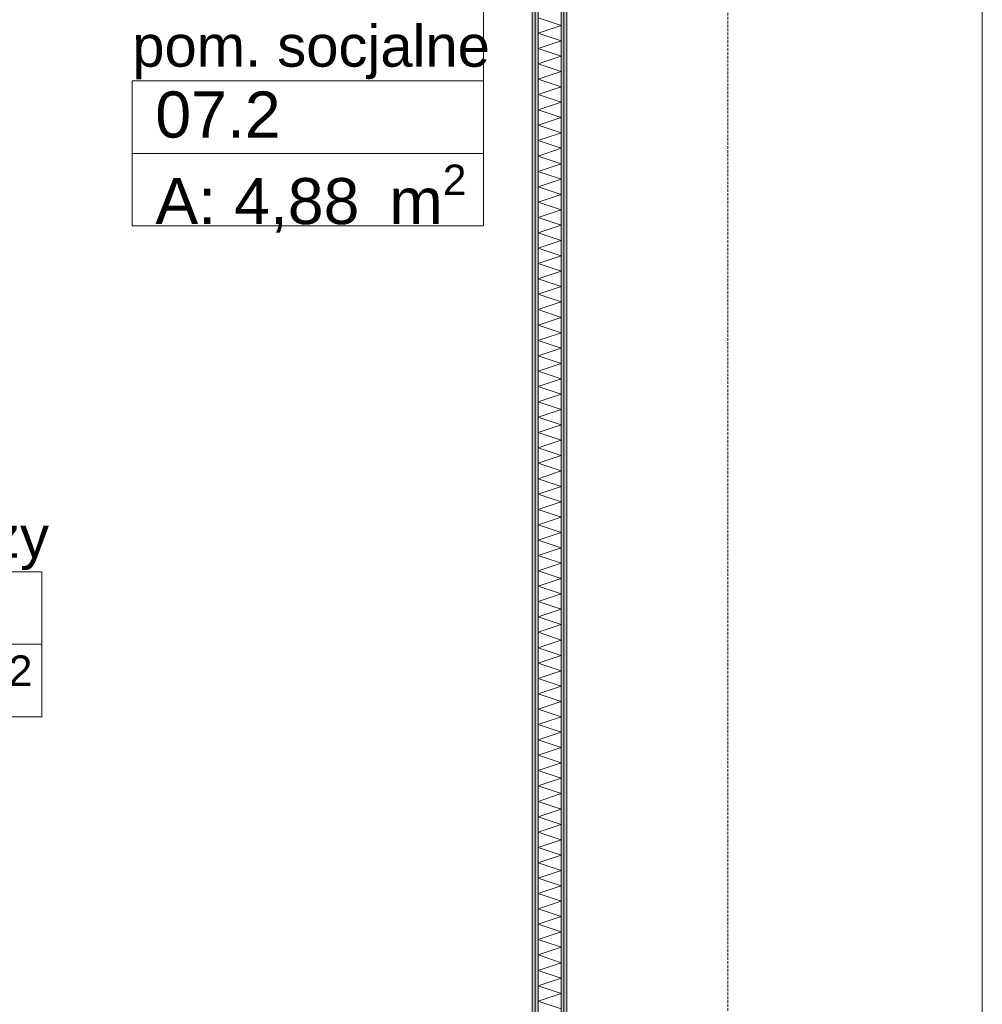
# Model space of a CAD drawing. Extents: x -7314 to 11761, y 144 to 9383.
# Tile 156 of 193: x 6322 to 6739, y 6540 to 6967. Entities that reach past the tile are written whole.
import ezdxf
from ezdxf.xclip import XClip

# ---------------------------------------------------------------- set-up
doc = ezdxf.new("R2010")
doc.units = 0
doc.header["$MEASUREMENT"] = 0
doc.header["$XCLIPFRAME"] = 0
doc.linetypes.add('Krawędzie ukryte', pattern=[68, 48, -20])
doc.linetypes.add('Wipeout_Contour', pattern=[20000, 0, -20000])
for name, color, linetype in [('FORMA - Arch 01 - 220-A Ściany', 7, 'Continuous'), ('FORMA - Arch 01 - 410-K Osie', 7, 'Continuous'), ('FORMA - Arch 02 - Strefy', 7, 'Continuous'), ('FORMA - Arch 04 - Wymiary ogólne', 7, 'Continuous')]:
    doc.layers.add(name, color=color, linetype=linetype)
doc.styles.add('STYL_AUTOMATYCZNY_2', font='arial.ttf')
pattern_1 = [(0, (4185.3, -5972.398), (0, 7.5), [0, -7.5])]

# ---------------------------------------------------------------- blocks, each defined once
blk = doc.blocks.new('*X223')
at = {"layer": 'FORMA - Arch 01 - 220-A Ściany', "color": 7, "linetype": 'Continuous', "lineweight": 5, "ltscale": 0.025}
for p, q in [((6556.73, 6964.27), (6546.73, 6967.6)), ((6546.73, 6960.94), (6556.73, 6964.27)), ((6556.73, 6957.6), (6546.73, 6960.94)), ((6546.73, 6954.27), (6556.73, 6957.6)), ((6556.73, 6950.94), (6546.73, 6954.27)), ((6546.73, 6947.6), (6556.73, 6950.94)), ((6556.73, 6944.27), (6546.73, 6947.6)), ((6546.73, 6940.94), (6556.73, 6944.27)), ((6556.73, 6937.6), (6546.73, 6940.94)), ((6546.73, 6934.27), (6556.73, 6937.6)), ((6556.73, 6930.94), (6546.73, 6934.27)), ((6546.73, 6927.6), (6556.73, 6930.94)), ((6556.73, 6924.27), (6546.73, 6927.6)), ((6546.73, 6920.94), (6556.73, 6924.27)), ((6556.73, 6917.6), (6546.73, 6920.94)), ((6546.73, 6914.27), (6556.73, 6917.6)), ((6556.73, 6910.94), (6546.73, 6914.27)), ((6546.73, 6907.6), (6556.73, 6910.94)), ((6556.73, 6904.27), (6546.73, 6907.6)), ((6546.73, 6900.94), (6556.73, 6904.27)), ((6556.73, 6897.6), (6546.73, 6900.94)), ((6546.73, 6894.27), (6556.73, 6897.6)), ((6556.73, 6890.94), (6546.73, 6894.27)), ((6546.73, 6887.6), (6556.73, 6890.94)), ((6556.73, 6884.27), (6546.73, 6887.6)), ((6546.73, 6880.94), (6556.73, 6884.27)), ((6556.73, 6877.6), (6546.73, 6880.94)), ((6546.73, 6874.27), (6556.73, 6877.6)), ((6556.73, 6870.94), (6546.73, 6874.27)), ((6546.73, 6867.6), (6556.73, 6870.94)), ((6556.73, 6864.27), (6546.73, 6867.6)), ((6546.73, 6860.94), (6556.73, 6864.27)), ((6556.73, 6857.6), (6546.73, 6860.94)), ((6546.73, 6854.27), (6556.73, 6857.6)), ((6556.73, 6850.94), (6546.73, 6854.27)), ((6546.73, 6847.6), (6556.73, 6850.94)), ((6556.73, 6844.27), (6546.73, 6847.6)), ((6546.73, 6840.94), (6556.73, 6844.27)), ((6556.73, 6837.6), (6546.73, 6840.94)), ((6546.73, 6834.27), (6556.73, 6837.6)), ((6556.73, 6830.94), (6546.73, 6834.27)), ((6546.73, 6827.6), (6556.73, 6830.94)), ((6556.73, 6824.27), (6546.73, 6827.6)), ((6546.73, 6820.94), (6556.73, 6824.27)), ((6556.73, 6817.6), (6546.73, 6820.94)), ((6546.73, 6814.27), (6556.73, 6817.6)), ((6556.73, 6810.94), (6546.73, 6814.27)), ((6546.73, 6807.6), (6556.73, 6810.94)), ((6556.73, 6804.27), (6546.73, 6807.6)), ((6546.73, 6800.94), (6556.73, 6804.27)), ((6556.73, 6797.6), (6546.73, 6800.94)), ((6546.73, 6794.27), (6556.73, 6797.6)), ((6556.73, 6790.94), (6546.73, 6794.27)), ((6546.73, 6787.6), (6556.73, 6790.94)), ((6556.73, 6784.27), (6546.73, 6787.6)), ((6546.73, 6780.94), (6556.73, 6784.27)), ((6556.73, 6777.6), (6546.73, 6780.94)), ((6546.73, 6774.27), (6556.73, 6777.6)), ((6556.73, 6770.94), (6546.73, 6774.27)), ((6546.73, 6767.6), (6556.73, 6770.94)), ((6556.73, 6764.27), (6546.73, 6767.6)), ((6546.73, 6760.94), (6556.73, 6764.27)), ((6556.73, 6757.6), (6546.73, 6760.94)), ((6546.73, 6754.27), (6556.73, 6757.6)), ((6556.73, 6750.94), (6546.73, 6754.27)), ((6546.73, 6747.6), (6556.73, 6750.94)), ((6556.73, 6744.27), (6546.73, 6747.6)), ((6546.73, 6740.94), (6556.73, 6744.27)), ((6556.73, 6737.6), (6546.73, 6740.94)), ((6546.73, 6734.27), (6556.73, 6737.6)), ((6556.73, 6730.94), (6546.73, 6734.27)), ((6546.73, 6727.6), (6556.73, 6730.94)), ((6556.73, 6724.27), (6546.73, 6727.6)), ((6546.73, 6720.94), (6556.73, 6724.27)), ((6556.73, 6717.6), (6546.73, 6720.94)), ((6546.73, 6714.27), (6556.73, 6717.6)), ((6556.73, 6710.94), (6546.73, 6714.27)), ((6546.73, 6707.6), (6556.73, 6710.94)), ((6556.73, 6704.27), (6546.73, 6707.6)), ((6546.73, 6700.94), (6556.73, 6704.27)), ((6556.73, 6697.6), (6546.73, 6700.94)), ((6546.73, 6694.27), (6556.73, 6697.6)), ((6556.73, 6690.94), (6546.73, 6694.27)), ((6546.73, 6687.6), (6556.73, 6690.94)), ((6556.73, 6684.27), (6546.73, 6687.6)), ((6546.73, 6680.94), (6556.73, 6684.27)), ((6556.73, 6677.6), (6546.73, 6680.94)), ((6546.73, 6674.27), (6556.73, 6677.6)), ((6556.73, 6670.94), (6546.73, 6674.27)), ((6546.73, 6667.6), (6556.73, 6670.94)), ((6556.73, 6664.27), (6546.73, 6667.6)), ((6546.73, 6660.94), (6556.73, 6664.27)), ((6556.73, 6657.6), (6546.73, 6660.94)), ((6546.73, 6654.27), (6556.73, 6657.6)), ((6556.73, 6650.94), (6546.73, 6654.27)), ((6546.73, 6647.6), (6556.73, 6650.94)), ((6556.73, 6644.27), (6546.73, 6647.6)), ((6546.73, 6640.94), (6556.73, 6644.27)), ((6556.73, 6637.6), (6546.73, 6640.94)), ((6546.73, 6634.27), (6556.73, 6637.6)), ((6556.73, 6630.94), (6546.73, 6634.27)), ((6546.73, 6627.6), (6556.73, 6630.94)), ((6556.73, 6624.27), (6546.73, 6627.6)), ((6546.73, 6620.94), (6556.73, 6624.27)), ((6556.73, 6617.6), (6546.73, 6620.94)), ((6546.73, 6614.27), (6556.73, 6617.6)), ((6556.73, 6610.94), (6546.73, 6614.27)), ((6546.73, 6607.6), (6556.73, 6610.94)), ((6556.73, 6604.27), (6546.73, 6607.6)), ((6546.73, 6600.94), (6556.73, 6604.27)), ((6556.73, 6597.6), (6546.73, 6600.94)), ((6546.73, 6594.27), (6556.73, 6597.6)), ((6556.73, 6590.94), (6546.73, 6594.27)), ((6546.73, 6587.6), (6556.73, 6590.94)), ((6556.73, 6584.27), (6546.73, 6587.6)), ((6546.73, 6580.94), (6556.73, 6584.27)), ((6556.73, 6577.6), (6546.73, 6580.94)), ((6546.73, 6574.27), (6556.73, 6577.6)), ((6556.73, 6570.94), (6546.73, 6574.27)), ((6546.73, 6567.6), (6556.73, 6570.94)), ((6556.73, 6564.27), (6546.73, 6567.6)), ((6546.73, 6560.94), (6556.73, 6564.27)), ((6556.73, 6557.6), (6546.73, 6560.94)), ((6546.73, 6554.27), (6556.73, 6557.6)), ((6556.73, 6550.94), (6546.73, 6554.27)), ((6546.73, 6547.6), (6556.73, 6550.94)), ((6556.73, 6544.27), (6546.73, 6547.6)), ((6546.73, 6540.94), (6556.73, 6544.27)), ((6556.73, 6537.6), (6546.73, 6540.94))]:
    blk.add_line(p, q, dxfattribs=at)
blk = doc.blocks.new('Rysunek_1_1', base_point=(4185.3, -5972.4))
at = {"color": 7, "linetype": 'Continuous', "lineweight": 13, "ltscale": 0.025}
blk.add_line((6523.05, 6877.31), (6523.05, 7073.92), dxfattribs=at)
at = {"layer": 'FORMA - Arch 01 - 220-A Ściany', "color": 7, "linetype": 'Continuous', "lineweight": 13, "ltscale": 0.025}
blk.add_arc((6231.11, 7016.01), 92.4, 270, 0, dxfattribs=at)
at = {"layer": 'FORMA - Arch 01 - 410-K Osie', "color": 7, "linetype": 'Krawędzie ukryte', "lineweight": 13, "ltscale": 0.025}
blk.add_line((6629.04, 5890.7), (6629.04, 8978.35), dxfattribs=at)
at = {"layer": 'FORMA - Arch 02 - Strefy', "color": 7, "linetype": 'Continuous', "lineweight": 13, "ltscale": 0.025}
for p, q in [((6370.74, 6940.17), (6523.05, 6940.17)), ((6370.74, 6908.74), (6370.74, 6940.17)), ((6523.05, 6940.17), (6523.05, 6908.74)), ((6523.05, 6908.74), (6370.74, 6908.74)), ((6370.74, 6908.74), (6523.05, 6908.74)), ((6370.74, 6877.31), (6370.74, 6908.74)), ((6523.05, 6908.74), (6523.05, 6877.31)), ((6523.05, 6877.31), (6370.74, 6877.31)), ((6166.92, 6727.2), (6331.57, 6727.2)), ((6331.57, 6727.2), (6331.57, 6695.77)), ((6331.57, 6695.77), (6166.92, 6695.77)), ((6166.92, 6695.77), (6331.57, 6695.77)), ((6331.57, 6695.77), (6331.57, 6664.34)), ((6331.57, 6664.34), (6166.92, 6664.34))]:
    blk.add_line(p, q, dxfattribs=at)
at = {"layer": 'FORMA - Arch 04 - Wymiary ogólne', "color": 154, "linetype": 'Continuous', "lineweight": 13, "ltscale": 0.025}
blk.add_line((6739.43, 6001.9), (6739.43, 8756.9), dxfattribs=at)
at = {"layer": 'FORMA - Arch 02 - Strefy', "color": 7, "linetype": 'Continuous', "lineweight": 13, "attachment_point": 1, "style": 'STYL_AUTOMATYCZNY_2'}
for s, insert, char_height in [('\\A1;{\\pql;\\pt0,460;\\fArial|b0|i0|c238|p0;\\W1.000000;komunikacja\\fArial|b0|i0|c238|p0;\\W1.000000;\\A1{\\H.66x;\\S^  ;}\\fArial|b0|i0|c238|p0;\\W1.000000;\\fArial|b0|i0|c238|p0;\\W1.000000;\\A1{\\H.66x;\\S^  ;}}', (6174.06, 6964.34), 18), ('\\A1;{\\pql;\\pt0,460;\\fArial|b0|i0|c238|p0;\\W1.000000;pom. socjalne\\fArial|b0|i0|c238|p0;\\W1.000000;\\A1{\\H.66x;\\S^  ;}\\fArial|b0|i0|c238|p0;\\W1.000000;\\fArial|b0|i0|c238|p0;\\W1.000000;\\A1{\\H.66x;\\S^  ;}}', (6370.74, 6964.34), 18), ('\\A1;{\\pql;\\pt0,460;\\fArial|b0|i0|c238|p0;\\W1.000000;07.2\\fArial|b0|i0|c238|p0;\\W1.000000;\\A1{\\H.66x;\\S^  ;}\\fArial|b0|i0|c238|p0;\\W1.000000;\\fArial|b0|i0|c238|p0;\\W1.000000;\\A1{\\H.66x;\\S^  ;}}', (6380.74, 6935.6), 20), ('\\A1;{\\pql;\\pt0,460;\\fArial|b0|i0|c238|p0;\\W1.000000;A: 3,97\\fArial|b0|i0|c238|p0;\\W1.000000;\\A1{\\H.66x;\\S^  ;}\\fArial|b0|i0|c238|p0;\\W1.000000; m\\fArial|b0|i0|c238|p0;\\W1.000000;\\A1{\\H.66x;\\S2^  ;}}', (6184.06, 6903.88), 20), ('\\A1;{\\pql;\\pt0,460;\\fArial|b0|i0|c238|p0;\\W1.000000;A: 4,88\\fArial|b0|i0|c238|p0;\\W1.000000;\\A1{\\H.66x;\\S^  ;}\\fArial|b0|i0|c238|p0;\\W1.000000; m\\fArial|b0|i0|c238|p0;\\W1.000000;\\A1{\\H.66x;\\S2^  ;}}', (6380.74, 6903.88), 20), ('\\A1;{\\pql;\\pt0,460;\\fArial|b0|i0|c238|p0;\\W1.000000;sala sprzedaży\\fArial|b0|i0|c238|p0;\\W1.000000;\\A1{\\H.66x;\\S^  ;}\\fArial|b0|i0|c238|p0;\\W1.000000;\\fArial|b0|i0|c238|p0;\\W1.000000;\\A1{\\H.66x;\\S^  ;}}', (6166.92, 6751.37), 18), ('\\A1;{\\pql;\\pt0,460;\\fArial|b0|i0|c238|p0;\\W1.000000;A: 59,55\\fArial|b0|i0|c238|p0;\\W1.000000;\\A1{\\H.66x;\\S^  ;}\\fArial|b0|i0|c238|p0;\\W1.000000; m\\fArial|b0|i0|c238|p0;\\W1.000000;\\A1{\\H.66x;\\S2^  ;}}', (6176.92, 6690.91), 20)]:
    blk.add_mtext(s, dxfattribs=dict(at, insert=insert, char_height=char_height))
at = {"color": 254, "linetype": 'Wipeout_Contour', "lineweight": 0, "ltscale": 39637.882068}
blk.add_wipeout([(6559.23, 6001.9), (6559.23, 8741.9), (6557.98, 8741.9), (6557.98, 6001.9)], dxfattribs=at).dxf.layer = 'FORMA - Arch 01 - 220-A Ściany'
at = {"color": 254, "linetype": 'Wipeout_Contour', "lineweight": 0, "ltscale": 36946.193159}
blk.add_wipeout([(6544.23, 7013.51), (6544.23, 6001.9), (6545.48, 6001.9), (6545.48, 7013.51)], dxfattribs=at).dxf.layer = 'FORMA - Arch 01 - 220-A Ściany'
at = {"layer": 'FORMA - Arch 01 - 220-A Ściany', "linetype": 'Continuous', "lineweight": 5}
h = blk.add_hatch(dxfattribs=at)
h.set_pattern_fill('Gips_0001', style=0, pattern_type=2)
h.set_pattern_definition(pattern_1)
h.paths.add_polyline_path([(6559.23, 6001.9), (6559.23, 8741.9), (6557.98, 8741.9), (6557.98, 6001.9)])
h = blk.add_hatch(dxfattribs=at)
h.set_pattern_fill('Gips_0001', style=0, pattern_type=2)
h.set_pattern_definition(pattern_1)
h.paths.add_polyline_path([(6544.23, 7013.51), (6544.23, 6001.9), (6545.48, 6001.9), (6545.48, 7013.51)])
at = {"color": 254, "linetype": 'Wipeout_Contour', "lineweight": 0, "ltscale": 39634.537604}
blk.add_wipeout([(6557.98, 6001.9), (6557.98, 8741.9), (6556.73, 8741.9), (6556.73, 6001.9)], dxfattribs=at).dxf.layer = 'FORMA - Arch 01 - 220-A Ściany'
at = {"color": 254, "linetype": 'Wipeout_Contour', "lineweight": 0, "ltscale": 36951.569146}
blk.add_wipeout([(6545.48, 7014.76), (6545.48, 6001.9), (6546.73, 6001.9), (6546.73, 7014.76)], dxfattribs=at).dxf.layer = 'FORMA - Arch 01 - 220-A Ściany'
at = {"layer": 'FORMA - Arch 01 - 220-A Ściany', "linetype": 'Continuous', "lineweight": 5}
h = blk.add_hatch(dxfattribs=at)
h.set_pattern_fill('Gips_0001', style=0, pattern_type=2)
h.set_pattern_definition(pattern_1)
h.paths.add_polyline_path([(6557.98, 6001.9), (6557.98, 8741.9), (6556.73, 8741.9), (6556.73, 6001.9)])
h = blk.add_hatch(dxfattribs=at)
h.set_pattern_fill('Gips_0001', style=0, pattern_type=2)
h.set_pattern_definition(pattern_1)
h.paths.add_polyline_path([(6545.48, 7014.76), (6545.48, 6001.9), (6546.73, 6001.9), (6546.73, 7014.76)])
at = {"layer": 'FORMA - Arch 01 - 220-A Ściany', "color": 7, "linetype": 'Continuous', "lineweight": 15, "ltscale": 0.025, "flags": 128}
for points in [[(6559.23, 6001.9), (6559.23, 8741.9)], [(6544.23, 7013.51), (6544.23, 6001.9)]]:
    blk.add_lwpolyline(points, dxfattribs=at)
at = {"color": 254, "linetype": 'Wipeout_Contour', "lineweight": 0, "ltscale": 36969.369379}
blk.add_wipeout([(6546.73, 7016.01), (6546.73, 6001.9), (6556.73, 6001.9), (6556.73, 7016.01)], dxfattribs=at).dxf.layer = 'FORMA - Arch 01 - 220-A Ściany'
at = {"layer": 'FORMA - Arch 01 - 220-A Ściany', "color": 7, "linetype": 'Continuous', "lineweight": 13, "ltscale": 0.025}
for p, q in [((6557.98, 6001.9), (6557.98, 8741.9)), ((6545.48, 7014.76), (6545.48, 6001.9)), ((6546.73, 7016.01), (6546.73, 6001.9)), ((6556.73, 6001.9), (6556.73, 7016.01))]:
    blk.add_line(p, q, dxfattribs=at)
at = {"color": 7, "linetype": 'Continuous', "lineweight": 13, "ltscale": 0.025}
blk.add_blockref('*X223', (0, 0), dxfattribs=at)

msp = doc.modelspace()

# ---------------------------------------------------------------- block references
at = {"lineweight": 20}
ref = msp.add_blockref('Rysunek_1_1', (4185.29965, -5972.39804), dxfattribs=at)
XClip(ref).set_block_clipping_path([(254.0251470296, 246.5573808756), (9689.7973583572, 9358.9497337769)])

doc.saveas('drawing.dxf')
